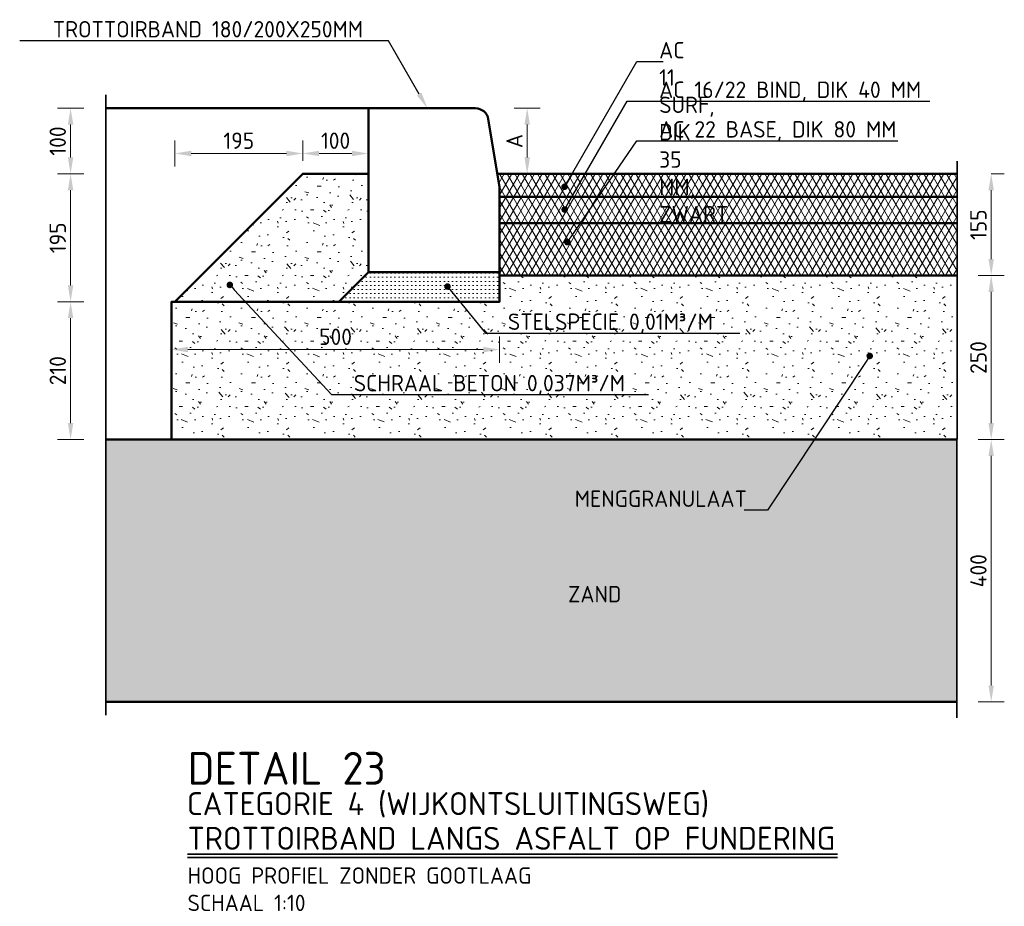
# Model space of a CAD drawing. Header units: metres. Extents: x 92403 to 95147, y 464428 to 465602.
# Tile 239 of 256: x 92597.11 to 92598.61, y 465106.89 to 465108.24. Entities that reach past the tile are written whole.
import ezdxf
from ezdxf import colors
from ezdxf.entities.mleader import LeaderData, LeaderLine
from ezdxf.math import Vec2, Vec3

# ---------------------------------------------------------------- set-up
doc = ezdxf.new("R2010")
doc.units = ezdxf.units.M
doc.linetypes.add('AL-PROJECT', pattern=[18, 12, -3, 0, -3])
doc.layers.get('0').update_dxf_attribs({"linetype": 'CONTINUOUS'})
doc.layers.get('Defpoints').update_dxf_attribs({"linetype": 'CONTINUOUS'})
for name, color, linetype, lineweight in [('N-WE-GW-GROND_ZAND_CUNETZAND-AD-10', 7, 'CONTINUOUS', 18), ('N-WE-GW-GROND_ZAND_CUNETZAND-WERK-T25', 7, 'CONTINUOUS', 25), ('N-WE-VH-KANTOPSLUITING_TROTTOIRBAND-T25', 7, 'CONTINUOUS', 25), ('N-WE-VH-KANTOPSLUITING_TROTTOIRBAND_130 150-GD', 210, 'CONTINUOUS', 50), ('N-WE-VH-VERHARDING_ASFALT-AD-10', 252, 'CONTINUOUS', 18), ('N-WE-VH-VERHARDING_ASFALT-GD', 252, 'CONTINUOUS', 50), ('N-WE-VH-VERHARDING_ASFALT-T25', 7, 'CONTINUOUS', 25), ('N-WE-VH-VERHARDING_BETON-AD-10', 252, 'CONTINUOUS', 18), ('N-WE-VH-VERHARDING_BETON_SCHRAAL-GD', 252, 'CONTINUOUS', 50), ('N-WE-VH-VERHARDING_BETON_SCHRAAL-T25', 7, 'CONTINUOUS', 25), ('N-WE-VH-VERHARDING_FUNDERING-AD-10', 252, 'CONTINUOUS', 18), ('N-WE-VH-VERHARDING_TEGEL-GD', 252, 'CONTINUOUS', 50), ('X-XX-AL-PROJECTGRENS-G', 7, 'AL-PROJECT', 35), ('X-XX-AL-TEKENBLAD_TITELBLOK-T25', 7, 'CONTINUOUS', 25), ('X-XX-AL-TEKENBLAD_TITELBLOK-T35', 50, 'CONTINUOUS', 35), ('X-XX-AL-TEKENBLAD_TITELBLOK-T50', 130, 'CONTINUOUS', 50), ('X-XX-AL-VERWIJZING_DETAIL-M', 7, 'CONTINUOUS', 18)]:
    doc.layers.add(name, color=color, linetype=linetype, lineweight=lineweight)
doc.styles.add('NLCS-ISO-ANNOTATIVE-T25', font='NLCS-ISO.ttf', dxfattribs={"height": 2.5})
doc.styles.add('NLCS-ISO-M10-T25', font='NLCS-ISO.ttf', dxfattribs={"height": 0.025})
doc.styles.add('NLCS-ISO-M10-T35', font='NLCS-ISO.ttf', dxfattribs={"height": 0.035})
doc.styles.add('NLCS-ISO-M10-T50', font='NLCS-ISO.ttf', dxfattribs={"height": 0.05})
doc.dimstyles.new('NLCS-ANNOTATIVE-T25-PIJL_L2_H1', dxfattribs={"dimtxt": 2.5, "dimasz": 2.5, "dimexe": 2, "dimexo": 2, "dimgap": 0.7, "dimtad": 1, "dimzin": 0, "dimdsep": 46, "dimtxsty": 'NLCS-ISO-ANNOTATIVE-T25', "dimcen": 2.5, "dimdle": 2, "dimclrd": 256, "dimclre": 256, "dimclrt": 7, "dimadec": 1, "dimazin": 0, "dimtfac": 1, "dimtdec": 3, "dimtofl": 0, "dimtmove": 1, "dimatfit": 0, "dimfxl": 2, "dimfxlon": 1, "dimtfillclr": 256, "dimtolj": 1, "dimtzin": 0, "dimlwd": -1, "dimlwe": -1, "dimarcsym": 0})
doc.dimstyles.new('NLCS-M10-T25-PIJL_L2_H1', dxfattribs={"dimscale": 0.01, "dimtxt": 2.5, "dimasz": 2.5, "dimexe": 2, "dimexo": 2, "dimgap": 0.7, "dimtad": 1, "dimzin": 0, "dimdsep": 46, "dimtxsty": 'NLCS-ISO-M10-T25', "dimcen": 2.5, "dimdle": 2, "dimclrd": 256, "dimclre": 256, "dimclrt": 7, "dimadec": 1, "dimazin": 0, "dimtfac": 1, "dimtdec": 3, "dimtofl": 0, "dimtmove": 1, "dimatfit": 0, "dimfxl": 2, "dimfxlon": 1, "dimtfillclr": 256, "dimtolj": 1, "dimtzin": 0, "dimlwd": -1, "dimlwe": -1, "dimarcsym": 0})
pattern_1 = [(60, (92580.33699, 465107.503205), (-0.008660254, 0.005), []), (120, (92580.33699, 465107.503205), (-0.008660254, -0.005), [])]
pattern_2 = [(0, (2985.47447, 6084.63457), (0, 0.1), [0, -0.1]), (0, (2985.47547, 6084.59957), (0, 0.1), [0, -0.1]), (0, (2985.47847, 6084.65357), (0, 0.1), [0, -0.1]), (338.1986, (2985.426468, 6084.622571), (0.3000000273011, -0.0999999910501), [0.0107703, -0.5277462]), (216.8699, (2985.436468, 6084.618571), (0.29999999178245, 0.2000000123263), [0.005, -0.495]), (130.6013, (2985.432468, 6084.615571), (0.5000000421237, -0.59999990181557), [0.0092195, -0.9127349]), (206.5651, (2985.39947, 6084.60357), (-0.099999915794, -0.1000001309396), [0.0022361, -0.2213707]), (326.3099, (2985.397468, 6084.60257), (0.1999999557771, -0.1000001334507), [0.0036056, -0.3569496]), (108.4349, (2985.40047, 6084.60057), (-0.0999998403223, 0.2000000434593), [0.0031623, -0.3130655]), (225, (2985.46347, 6084.59357), (-2e-17, -0.100000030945), [0.0042426, -0.1371787]), (0, (2985.46047, 6084.59057), (0.1, 0.1), [0.006, -0.094]), (135, (2985.46647, 6084.59057), (-0.100000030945, 9e-18), [0.0042426, -0.1371787]), (251.5651, (2985.45147, 6084.65757), (0.0999998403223, 0.2000000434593), [0.0031623, -0.3130655]), (0, (2985.45047, 6084.65457), (0.1, 0.1), [0.005, -0.095]), (143.1301, (2985.455468, 6084.654571), (-0.29999999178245, 0.2000000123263), [0.005, -0.495]), (213.6901, (2985.398468, 6084.65857), (0.1999999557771, 0.1000001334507), [0.0036056, -0.3569496]), (341.5651, (2985.39547, 6084.65657), (-0.2000000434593, 0.0999998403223), [0.0063246, -0.3099032]), (126.8699, (2985.401468, 6084.654571), (0.2000000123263, -0.29999999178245), [0.005, -0.495]), (0, (2985.42747, 6084.65457), (0, 0.1), [0, -0.1]), (0, (2985.40047, 6084.62857), (0, 0.1), [0, -0.1]), (0, (2985.42847, 6084.59157), (0, 0.1), [0, -0.1]), (0, (2985.45547, 6084.62257), (0, 0.1), [0, -0.1]), (0, (2985.42647, 6084.63957), (0, 0.1), [0, -0.1]), (0, (2985.40447, 6084.64257), (0, 0.1), [0, -0.1]), (0, (2985.41347, 6084.63657), (0, 0.1), [0, -0.1]), (0, (2985.40947, 6084.61257), (0, 0.1), [0, -0.1]), (0, (2985.38547, 6084.61657), (0, 0.1), [0, -0.1]), (0, (2985.38647, 6084.63957), (0, 0.1), [0, -0.1]), (0, (2985.38347, 6084.66157), (0, 0.1), [0, -0.1]), (0, (2985.41447, 6084.66557), (0, 0.1), [0, -0.1]), (0, (2985.43647, 6084.66957), (0, 0.1), [0, -0.1]), (0, (2985.47147, 6084.66557), (0, 0.1), [0, -0.1]), (0, (2985.44747, 6084.63457), (0, 0.1), [0, -0.1]), (0, (2985.43747, 6084.65257), (0, 0.1), [0, -0.1]), (0, (2985.44547, 6084.60457), (0, 0.1), [0, -0.1]), (0, (2985.41547, 6084.59957), (0, 0.1), [0, -0.1]), (0, (2985.44547, 6084.57757), (0, 0.1), [0, -0.1]), (0, (2985.41247, 6084.58357), (0, 0.1), [0, -0.1]), (0, (2985.38047, 6084.58057), (0, 0.1), [0, -0.1]), (0, (2985.39247, 6084.57557), (0, 0.1), [0, -0.1]), (0, (2985.39347, 6084.58957), (0, 0.1), [0, -0.1]), (0, (2985.46047, 6084.57357), (0, 0.1), [0, -0.1]), (0, (2985.47247, 6084.61457), (0, 0.1), [0, -0.1]), (0, (2985.46747, 6084.64457), (0, 0.1), [0, -0.1]), (0, (2985.42147, 6084.57257), (0, 0.1), [0, -0.1])]

# ---------------------------------------------------------------- blocks, each defined once
blk = doc.blocks.new('*D752')
at = {"layer": 'Defpoints', "color": 0, "transparency": 16777216}
for p in [(92598.588, 465108.0095), (92598.588, 465108.0095), (92598.588, 465107.8545)]:
    blk.add_point(p, dxfattribs=at)
at = {"layer": 'X-XX-AL-VERWIJZING_DETAIL-M', "transparency": 16777216}
for p, q in [((92598.588, 465108.0095), (92598.608, 465108.0095)), ((92598.588, 465107.8795), (92598.588, 465107.9845)), ((92598.588, 465107.8545), (92598.608, 465107.8545))]:
    blk.add_line(p, q, dxfattribs=at)
for points in [[(92598.5838, 465107.9845), (92598.5921, 465107.9845), (92598.588, 465108.0095)], [(92598.5838, 465107.8795), (92598.5921, 465107.8795), (92598.588, 465107.8545)]]:
    blk.add_solid(points, dxfattribs=at)
at = {"layer": 'X-XX-AL-VERWIJZING_DETAIL-M', "color": 7, "transparency": 16777216, "insert": (92598.5685, 465107.932), "char_height": 0.025, "attachment_point": 5, "rotation": 90, "style": 'NLCS-ISO-ANNOTATIVE-T25'}
blk.add_mtext('\\A1;155', dxfattribs=at)
blk = doc.blocks.new('*D753')
at = {"layer": 'Defpoints', "color": 0, "transparency": 16777216}
for p in [(92597.7938, 465108.1095), (92597.8808, 465108.1095), (92597.8353, 465108.0095)]:
    blk.add_point(p, dxfattribs=at)
at = {"layer": 'X-XX-AL-VERWIJZING_DETAIL-M', "transparency": 16777216}
for p, q in [((92597.8608, 465108.1095), (92597.9008, 465108.1095)), ((92597.8808, 465108.0345), (92597.8808, 465108.0845)), ((92597.8608, 465108.0095), (92597.9008, 465108.0095))]:
    blk.add_line(p, q, dxfattribs=at)
for points in [[(92597.8766, 465108.0845), (92597.885, 465108.0845), (92597.8808, 465108.1095)], [(92597.8766, 465108.0345), (92597.885, 465108.0345), (92597.8808, 465108.0095)]]:
    blk.add_solid(points, dxfattribs=at)
at = {"layer": 'X-XX-AL-VERWIJZING_DETAIL-M', "color": 7, "transparency": 16777216, "insert": (92597.8613, 465108.0595), "char_height": 0.025, "attachment_point": 5, "rotation": 90, "style": 'NLCS-ISO-M10-T25'}
blk.add_mtext('\\A1;A', dxfattribs=at)
blk = doc.blocks.new('*D754')
at = {"layer": 'Defpoints', "color": 0, "transparency": 16777216}
for p in [(92597.5387, 465108.0405), (92597.5387, 465108.0095), (92597.6387, 465108.0095)]:
    blk.add_point(p, dxfattribs=at)
at = {"layer": 'X-XX-AL-VERWIJZING_DETAIL-M', "transparency": 16777216}
for p, q in [((92597.5387, 465108.0295), (92597.5387, 465108.0605)), ((92597.6387, 465108.0295), (92597.6387, 465108.0605)), ((92597.6137, 465108.0405), (92597.5637, 465108.0405))]:
    blk.add_line(p, q, dxfattribs=at)
for points in [[(92597.5637, 465108.0447), (92597.5637, 465108.0364), (92597.5387, 465108.0405)], [(92597.6137, 465108.0447), (92597.6137, 465108.0364), (92597.6387, 465108.0405)]]:
    blk.add_solid(points, dxfattribs=at)
at = {"layer": 'X-XX-AL-VERWIJZING_DETAIL-M', "color": 7, "transparency": 16777216, "insert": (92597.5887, 465108.06), "char_height": 0.025, "attachment_point": 5, "style": 'NLCS-ISO-M10-T25'}
blk.add_mtext('\\A1;100', dxfattribs=at)
blk = doc.blocks.new('_Dot')
at = {"color": 0, "linetype": 'ByBlock', "lineweight": -2}
blk.add_line((-0.5, 0), (-1, 0), dxfattribs=at)
at = {"color": 0, "linetype": 'ByBlock', "const_width": 0.5}
blk.add_lwpolyline([(-0.25, 0, 1), (0.25, 0, 1)], format="xyb", close=True, dxfattribs=at)
blk = doc.blocks.new('*D475')
at = {"layer": 'Defpoints', "color": 0, "transparency": 16777216}
for p in [(92598.536, 465107.8545), (92598.536, 465107.6045), (92598.588, 465107.6045)]:
    blk.add_point(p, dxfattribs=at)
at = {"layer": 'X-XX-AL-VERWIJZING_DETAIL-M', "transparency": 16777216}
for p, q in [((92598.568, 465107.8545), (92598.608, 465107.8545)), ((92598.588, 465107.8295), (92598.588, 465107.6295)), ((92598.568, 465107.6045), (92598.608, 465107.6045))]:
    blk.add_line(p, q, dxfattribs=at)
for points in [[(92598.5838, 465107.8295), (92598.5921, 465107.8295), (92598.588, 465107.8545)], [(92598.5838, 465107.6295), (92598.5921, 465107.6295), (92598.588, 465107.6045)]]:
    blk.add_solid(points, dxfattribs=at)
at = {"layer": 'X-XX-AL-VERWIJZING_DETAIL-M', "color": 7, "transparency": 16777216, "insert": (92598.5685, 465107.7295), "char_height": 0.025, "attachment_point": 5, "rotation": 90, "style": 'NLCS-ISO-M10-T25'}
blk.add_mtext('\\A1;250', dxfattribs=at)
blk = doc.blocks.new('*D755')
at = {"layer": 'Defpoints', "color": 0, "transparency": 16777216}
for p in [(92597.3437, 465108.0405), (92597.5387, 465108.0405), (92597.3437, 465107.8145)]:
    blk.add_point(p, dxfattribs=at)
at = {"layer": 'X-XX-AL-VERWIJZING_DETAIL-M', "transparency": 16777216}
for p, q in [((92597.3437, 465108.0205), (92597.3437, 465108.0605)), ((92597.5387, 465108.0405), (92597.5387, 465108.0605)), ((92597.5137, 465108.0405), (92597.3687, 465108.0405))]:
    blk.add_line(p, q, dxfattribs=at)
for points in [[(92597.3687, 465108.0447), (92597.3687, 465108.0364), (92597.3437, 465108.0405)], [(92597.5137, 465108.0447), (92597.5137, 465108.0364), (92597.5387, 465108.0405)]]:
    blk.add_solid(points, dxfattribs=at)
at = {"layer": 'X-XX-AL-VERWIJZING_DETAIL-M', "color": 7, "transparency": 16777216, "insert": (92597.4412, 465108.06), "char_height": 0.025, "attachment_point": 5, "style": 'NLCS-ISO-M10-T25'}
blk.add_mtext('\\A1;195', dxfattribs=at)
blk = doc.blocks.new('*D476')
at = {"layer": 'Defpoints', "color": 0, "transparency": 16777216}
for p in [(92598.536, 465107.6045), (92598.5354, 465107.2045), (92598.588, 465107.2045)]:
    blk.add_point(p, dxfattribs=at)
at = {"layer": 'X-XX-AL-VERWIJZING_DETAIL-M', "transparency": 16777216}
for p, q in [((92598.568, 465107.6045), (92598.608, 465107.6045)), ((92598.588, 465107.5795), (92598.588, 465107.2295)), ((92598.568, 465107.2045), (92598.608, 465107.2045))]:
    blk.add_line(p, q, dxfattribs=at)
for points in [[(92598.5838, 465107.5795), (92598.5921, 465107.5795), (92598.588, 465107.6045)], [(92598.5838, 465107.2295), (92598.5921, 465107.2295), (92598.588, 465107.2045)]]:
    blk.add_solid(points, dxfattribs=at)
at = {"layer": 'X-XX-AL-VERWIJZING_DETAIL-M', "color": 7, "transparency": 16777216, "insert": (92598.5685, 465107.4045), "char_height": 0.025, "attachment_point": 5, "rotation": 90, "style": 'NLCS-ISO-M10-T25'}
blk.add_mtext('\\A1;400', dxfattribs=at)
blk = doc.blocks.new('*D741')
at = {"layer": 'Defpoints', "color": 0, "transparency": 16777216}
for p in [(92597.8387, 465107.8395), (92597.3387, 465107.8145), (92597.3387, 465107.7416)]:
    blk.add_point(p, dxfattribs=at)
at = {"layer": 'X-XX-AL-VERWIJZING_DETAIL-M', "transparency": 16777216}
for p, q in [((92597.3387, 465107.7616), (92597.3387, 465107.7216)), ((92597.8387, 465107.7616), (92597.8387, 465107.7216)), ((92597.8137, 465107.7416), (92597.3637, 465107.7416))]:
    blk.add_line(p, q, dxfattribs=at)
for points in [[(92597.3637, 465107.7458), (92597.3637, 465107.7375), (92597.3387, 465107.7416)], [(92597.8137, 465107.7458), (92597.8137, 465107.7375), (92597.8387, 465107.7416)]]:
    blk.add_solid(points, dxfattribs=at)
at = {"layer": 'X-XX-AL-VERWIJZING_DETAIL-M', "color": 7, "transparency": 16777216, "insert": (92597.5887, 465107.7611), "char_height": 0.025, "attachment_point": 5, "style": 'NLCS-ISO-M10-T25'}
blk.add_mtext('\\A1;500', dxfattribs=at)
blk = doc.blocks.new('*D700')
at = {"layer": 'Defpoints', "color": 0, "transparency": 16777216}
for p in [(92597.3387, 465107.8145), (92597.1848, 465107.6045), (92597.3387, 465107.6045)]:
    blk.add_point(p, dxfattribs=at)
at = {"layer": 'X-XX-AL-VERWIJZING_DETAIL-M', "transparency": 16777216}
for p, q in [((92597.2048, 465107.8145), (92597.1648, 465107.8145)), ((92597.1848, 465107.7895), (92597.1848, 465107.6295)), ((92597.2048, 465107.6045), (92597.1648, 465107.6045))]:
    blk.add_line(p, q, dxfattribs=at)
for points in [[(92597.1807, 465107.7895), (92597.189, 465107.7895), (92597.1848, 465107.8145)], [(92597.1807, 465107.6295), (92597.189, 465107.6295), (92597.1848, 465107.6045)]]:
    blk.add_solid(points, dxfattribs=at)
at = {"layer": 'X-XX-AL-VERWIJZING_DETAIL-M', "color": 7, "transparency": 16777216, "insert": (92597.1653, 465107.7095), "char_height": 0.025, "attachment_point": 5, "rotation": 90, "style": 'NLCS-ISO-M10-T25'}
blk.add_mtext('\\A1;210', dxfattribs=at)
blk = doc.blocks.new('*D701')
at = {"layer": 'Defpoints', "color": 0, "transparency": 16777216}
for p in [(92597.5387, 465108.0095), (92597.1848, 465107.8145), (92597.3387, 465107.8145)]:
    blk.add_point(p, dxfattribs=at)
at = {"layer": 'X-XX-AL-VERWIJZING_DETAIL-M', "transparency": 16777216}
for p, q in [((92597.2048, 465108.0095), (92597.1648, 465108.0095)), ((92597.1848, 465107.9845), (92597.1848, 465107.8395)), ((92597.2048, 465107.8145), (92597.1648, 465107.8145))]:
    blk.add_line(p, q, dxfattribs=at)
for points in [[(92597.1807, 465107.9845), (92597.189, 465107.9845), (92597.1848, 465108.0095)], [(92597.1807, 465107.8395), (92597.189, 465107.8395), (92597.1848, 465107.8145)]]:
    blk.add_solid(points, dxfattribs=at)
at = {"layer": 'X-XX-AL-VERWIJZING_DETAIL-M', "color": 7, "transparency": 16777216, "insert": (92597.1653, 465107.912), "char_height": 0.025, "attachment_point": 5, "rotation": 90, "style": 'NLCS-ISO-M10-T25'}
blk.add_mtext('\\A1;195', dxfattribs=at)
blk = doc.blocks.new('*D702')
at = {"layer": 'Defpoints', "color": 0, "transparency": 16777216}
for p in [(92597.6387, 465108.1095), (92597.1848, 465108.0095), (92597.5387, 465108.0095)]:
    blk.add_point(p, dxfattribs=at)
at = {"layer": 'X-XX-AL-VERWIJZING_DETAIL-M', "transparency": 16777216}
for p, q in [((92597.2048, 465108.1095), (92597.1648, 465108.1095)), ((92597.1848, 465108.0845), (92597.1848, 465108.0345)), ((92597.2048, 465108.0095), (92597.1648, 465108.0095))]:
    blk.add_line(p, q, dxfattribs=at)
for points in [[(92597.1807, 465108.0845), (92597.189, 465108.0845), (92597.1848, 465108.1095)], [(92597.1807, 465108.0345), (92597.189, 465108.0345), (92597.1848, 465108.0095)]]:
    blk.add_solid(points, dxfattribs=at)
at = {"layer": 'X-XX-AL-VERWIJZING_DETAIL-M', "color": 7, "transparency": 16777216, "insert": (92597.1653, 465108.0595), "char_height": 0.025, "attachment_point": 5, "rotation": 90, "style": 'NLCS-ISO-M10-T25'}
blk.add_mtext('\\A1;100', dxfattribs=at)

msp = doc.modelspace()

# ---------------------------------------------------------------- hatches: boundary and pattern name
at = {"layer": 'N-WE-GW-GROND_ZAND_CUNETZAND-AD-10'}
h = msp.add_hatch(dxfattribs=at)
h.set_pattern_fill('AGW-GROND_ZAND_CUNETZAND', color=256, scale=0.01, pattern_type=2)
h.set_pattern_definition([(0, (2985.3794685, 6084.520571), (0.00625, 0.00625), [0, -0.0125])])
h.paths.add_polyline_path([(92597.238651, 465107.604534), (92597.238652, 465107.204534), (92598.536209, 465107.204534), (92598.535809, 465107.604534), (92598.063586, 465107.604534), (92598.063586, 465107.604533)])
at = {"layer": 'N-WE-VH-VERHARDING_ASFALT-AD-10'}
h = msp.add_hatch(dxfattribs=at)
h.set_pattern_fill('AVH-ASFALT', color=256, scale=0.01, pattern_type=2)
h.set_pattern_definition(pattern_1)
h.paths.add_polyline_path([(92598.536152, 465108.009534), (92597.835318, 465108.009534), (92597.838652, 465107.989534), (92597.838652, 465107.974534), (92598.536125, 465107.974534)])
h = msp.add_hatch(dxfattribs=at)
h.set_pattern_fill('AVH-ASFALT', color=256, scale=0.01, pattern_type=2)
h.set_pattern_definition(pattern_1)
h.paths.add_polyline_path([(92598.536125, 465107.974534), (92597.837818, 465107.974534), (92597.838652, 465107.969534), (92597.838652, 465107.934534), (92598.536094, 465107.934534)])
h = msp.add_hatch(dxfattribs=at)
h.set_pattern_fill('AVH-ASFALT', color=256, scale=0.01, pattern_type=2)
h.set_pattern_definition(pattern_1)
h.paths.add_polyline_path([(92597.838652, 465107.934534), (92597.838652, 465107.854534), (92598.536032, 465107.854534), (92598.536094, 465107.934534)])
at = {"layer": 'N-WE-VH-VERHARDING_BETON-AD-10'}
h = msp.add_hatch(dxfattribs=at)
h.set_pattern_fill('AVH-BETON_SCHRAAL', color=256, scale=0.01, pattern_type=2)
h.set_pattern_definition(pattern_2)
h.paths.add_polyline_path([(92597.343652, 465107.814534), (92597.593652, 465107.814534), (92597.638652, 465107.859534), (92597.638652, 465108.009534), (92597.538652, 465108.009534)])
at = {"layer": 'N-WE-VH-VERHARDING_FUNDERING-AD-10'}
h = msp.add_hatch(dxfattribs=at)
h.set_pattern_fill('AVH-FUNDERING_ZANDCEMENTSTAB', color=256, scale=0.01, pattern_type=2)
h.set_pattern_definition([(0, (2985.3794685, 6084.570571), (0.03125, 0.00625), [0, -0.00625])])
h.paths.add_polyline_path([(92597.688651, 465107.859534), (92597.638651, 465107.859534), (92597.593652, 465107.814534), (92597.838652, 465107.814534), (92597.838652, 465107.859534), (92597.788652, 465107.859534), (92597.651566, 465107.859534)])
h.paths.add_polyline_path([(92597.788652, 465107.859534), (92597.638651, 465107.859534), (92597.688651, 465107.859534), (92597.651566, 465107.859534)], flags=16)
h = msp.add_hatch(dxfattribs=at)
h.set_pattern_fill('AVH-FUNDERING_GRANULAAT', color=256, scale=0.01, pattern_type=2)
h.set_pattern_definition(pattern_2)
h.paths.add_polyline_path([(92598.536032, 465107.854534), (92597.863652, 465107.854534), (92597.838652, 465107.854534), (92597.838652, 465107.814534), (92597.338651, 465107.814533), (92597.338651, 465107.604534), (92598.535878, 465107.604534)])

# ---------------------------------------------------------------- linework, layer by layer
at = {"layer": 'N-WE-VH-KANTOPSLUITING_TROTTOIRBAND_130 150-GD', "flags": 128}
msp.add_lwpolyline([(92597.821437, 465108.092822), (92597.838652, 465107.989534), (92597.838652, 465107.859534), (92597.638652, 465107.859534), (92597.638652, 465108.109534), (92597.801709, 465108.109534, -0.36662936)], format="xyb", close=True, dxfattribs=at)
at = {"layer": 'N-WE-VH-VERHARDING_ASFALT-GD'}
for points in [[(92598.536152, 465108.009534), (92597.835318, 465108.009534)], [(92598.536125, 465107.974534), (92597.838652, 465107.974534)], [(92598.536094, 465107.934534), (92597.838652, 465107.934534)], [(92598.536032, 465107.854534), (92597.838652, 465107.854534)], [(92598.536209, 465107.204534), (92597.238651, 465107.204534)]]:
    msp.add_lwpolyline(points, dxfattribs=at)
at = {"layer": 'N-WE-VH-VERHARDING_BETON_SCHRAAL-GD'}
msp.add_lwpolyline([(92597.638652, 465108.009534), (92597.538652, 465108.009534), (92597.343652, 465107.814534), (92597.593652, 465107.814534), (92597.638652, 465107.859534), (92597.638652, 465107.999534)], close=True, dxfattribs=at)
for points in [[(92597.593652, 465107.814534), (92597.838652, 465107.814534), (92597.838652, 465107.859534), (92597.638652, 465107.859534), (92597.593652, 465107.814534)], [(92597.338651, 465107.604534), (92597.338651, 465107.814533), (92597.343652, 465107.814534)], [(92597.238651, 465107.604534), (92598.063586, 465107.604534), (92598.535878, 465107.604534)]]:
    msp.add_lwpolyline(points, dxfattribs=at)
at = {"layer": 'N-WE-VH-VERHARDING_FUNDERING-AD-10', "flags": 128}
msp.add_lwpolyline([(92597.338651, 465107.814533), (92597.338651, 465107.814533)], dxfattribs=at)
at = {"layer": 'N-WE-VH-VERHARDING_TEGEL-GD', "flags": 128}
msp.add_lwpolyline([(92597.238651, 465108.109534), (92597.638652, 465108.109534)], dxfattribs=at)
at = {"layer": 'X-XX-AL-PROJECTGRENS-G'}
for p, q in [((92597.238651, 465108.129746), (92597.238651, 465107.184534)), ((92598.53617, 465108.02896), (92598.535554, 465107.180108))]:
    msp.add_line(p, q, dxfattribs=at)
at = {"layer": 'X-XX-AL-TEKENBLAD_TITELBLOK-T35'}
for p, q in [((92597.363122, 465106.972276), (92598.353635, 465106.972276)), ((92597.363122, 465106.967276), (92598.353635, 465106.967276))]:
    msp.add_line(p, q, dxfattribs=at)

# ---------------------------------------------------------------- texts
at = {"layer": 'N-WE-GW-GROND_ZAND_CUNETZAND-WERK-T25', "insert": (92597.943033, 465107.356251), "char_height": 0.025, "width": 407.03643035, "attachment_point": 7, "style": 'NLCS-ISO-ANNOTATIVE-T25'}
msp.add_mtext('ZAND', dxfattribs=at)
at = {"layer": 'X-XX-AL-TEKENBLAD_TITELBLOK-T25', "insert": (92597.363122, 465106.885625), "char_height": 0.025, "attachment_point": 7, "style": 'NLCS-ISO-M10-T25'}
msp.add_mtext('HOOG PROFIEL ZONDER GOOTLAAG\\PSCHAAL 1:10', dxfattribs=at)
at = {"layer": 'X-XX-AL-TEKENBLAD_TITELBLOK-T35', "char_height": 0.035, "width": 1.298086, "attachment_point": 7, "style": 'NLCS-ISO-M10-T35'}
for s, insert in [('CATEGORIE 4 (WIJKONTSLUITINGSWEG)', (92597.362255, 465107.02851)), ('TROTTOIRBAND LANGS ASFALT OP FUNDERING', (92597.363122, 465106.979051))]:
    msp.add_mtext(s, dxfattribs=dict(at, insert=insert))
at = {"layer": 'X-XX-AL-TEKENBLAD_TITELBLOK-T50', "insert": (92597.363122, 465107.07822), "char_height": 0.05, "width": 1.298086, "attachment_point": 7, "style": 'NLCS-ISO-M10-T50'}
msp.add_mtext('\\pxt6;DETAIL 23', dxfattribs=at)

# ---------------------------------------------------------------- dimensions: what is measured, and where the dimension line sits
at = {"layer": 'X-XX-AL-VERWIJZING_DETAIL-M'}
for base, p1, p2, dimstyle, picture, middle in [((92597.184845, 465108.009534), (92597.638652, 465108.109534), (92597.538652, 465108.009534), 'NLCS-M10-T25-PIJL_L2_H1', '*D702', (92597.165345, 465108.059534)), ((92597.184845, 465107.814533), (92597.538652, 465108.009534), (92597.338651, 465107.814533), 'NLCS-M10-T25-PIJL_L2_H1', '*D701', (92597.165345, 465107.912033)), ((92598.58797, 465108.009534), (92598.58797, 465107.854534), (92598.58797, 465108.009534), 'NLCS-ANNOTATIVE-T25-PIJL_L2_H1', '*D752', (92598.56847, 465107.932034)), ((92598.58797, 465107.604534), (92598.536032, 465107.854534), (92598.536032, 465107.604534), 'NLCS-M10-T25-PIJL_L2_H1', '*D475', (92598.56847, 465107.729534)), ((92597.184845, 465107.604534), (92597.338651, 465107.814533), (92597.338651, 465107.604534), 'NLCS-M10-T25-PIJL_L2_H1', '*D700', (92597.165345, 465107.709533)), ((92598.58797, 465107.204534), (92598.536032, 465107.604534), (92598.535423, 465107.204534), 'NLCS-M10-T25-PIJL_L2_H1', '*D476', (92598.56847, 465107.404534))]:
    dim = msp.add_linear_dim(base=base, p1=p1, p2=p2, angle=90, dimstyle=dimstyle, override={"dimdec": 0, "dimlfac": 1000}, dxfattribs=at)
    dim.commit()
    dim.dimension.update_dxf_attribs({"geometry": picture, "text_midpoint": middle})
dim = msp.add_linear_dim(base=(92597.880802, 465108.109534), p1=(92597.835318, 465108.009534), p2=(92597.793809, 465108.109534), angle=90, text='A', dimstyle='NLCS-M10-T25-PIJL_L2_H1', override={"dimdec": 0, "dimlfac": 1000}, dxfattribs=at)
dim.commit()
dim.dimension.update_dxf_attribs({"geometry": '*D753', "text_midpoint": (92597.861302, 465108.059534)})
for base, p1, p2, picture, middle in [((92597.343652, 465108.040521), (92597.538652, 465108.040521), (92597.343652, 465107.814534), '*D755', (92597.441152, 465108.060021)), ((92597.538652, 465108.040521), (92597.638652, 465108.009534), (92597.538652, 465108.009534), '*D754', (92597.588652, 465108.060021)), ((92597.338651, 465107.741639), (92597.838652, 465107.839534), (92597.338651, 465107.814533), '*D741', (92597.588652, 465107.761139))]:
    dim = msp.add_linear_dim(base=base, p1=p1, p2=p2, dimstyle='NLCS-M10-T25-PIJL_L2_H1', override={"dimdec": 0, "dimlfac": 1000}, dxfattribs=at)
    dim.commit()
    dim.dimension.update_dxf_attribs({"geometry": picture, "text_midpoint": middle})

# ---------------------------------------------------------------- leaders
at = {"layer": 'N-WE-VH-KANTOPSLUITING_TROTTOIRBAND-T25'}
ml = msp.add_multileader_mtext('Standard', dxfattribs=at)
ml.set_content('TROTTOIRBAND 180/200X250MM', color=7, style='NLCS-ISO-M10-T25')
ml.set_leader_properties(color=256, lineweight=-1)
ml.build(insert=Vec2(0, 0))
ml.multileader.update_dxf_attribs({"text_left_attachment_type": 5, "text_right_attachment_type": 5, "dogleg_length": 0.025, "arrow_head_size": 0.025, "scale": 0.01})
ctx = ml.context
ctx.base_point, ctx.scale, ctx.char_height, ctx.arrow_head_size, ctx.landing_gap_size, ctx.plane_origin = Vec3(92597.148774, 465108.21238), 0.01, 0.025, 0.025, 0.009, Vec3(92597.728652, 465108.109534)
ctx.left_attachment, ctx.right_attachment = 5, 5
notes = []
notes.append((ctx, [(0, (1, 1, 0), (92597.669274, 465108.21238), (-1, 0), 0.025, [(0, [(92597.728652, 465108.109534)], 0, [])])]))
ctx.mtext.insert, ctx.mtext.flow_direction = Vec3(92597.157774, 465108.24238), 5
at = {"layer": 'N-WE-VH-VERHARDING_ASFALT-T25'}
ml = msp.add_multileader_mtext('Standard', dxfattribs=at)
ml.set_content('\\A1;AC 11 SURF, DIK 35 MM, ZWART', color=7, style='NLCS-ISO-M10-T25')
ml.set_leader_properties(color=256, lineweight=-1)
ml.set_arrow_properties(name='DOT')
ml.build(insert=Vec2(0, 0))
ml.multileader.update_dxf_attribs({"text_left_attachment_type": 5, "text_right_attachment_type": 5, "dogleg_length": 0.025, "arrow_head_size": 0.01, "scale": 0.01})
ctx = ml.context
ctx.base_point, ctx.scale, ctx.char_height, ctx.arrow_head_size, ctx.landing_gap_size, ctx.plane_origin = Vec3(92598.072921, 465108.180541), 0.01, 0.025, 0.01, 0.009, Vec3(92597.937849, 465107.98989)
ctx.left_attachment, ctx.right_attachment = 5, 5
notes.append((ctx, [(0, (1, 1, 0), (92598.047921, 465108.180541), (1, 0), 0.025, [(0, [(92597.937849, 465107.98989)], 0, [])])]))
ctx.mtext.insert, ctx.mtext.width, ctx.mtext.flow_direction = Vec3(92598.081921, 465108.210541), 0.58795303, 5
ml = msp.add_multileader_mtext('Standard', dxfattribs=at)
ml.set_content('\\A1;AC 16/22 BIND, DIK 40 MM', color=7, style='NLCS-ISO-M10-T25')
ml.set_leader_properties(color=256, lineweight=-1)
ml.set_arrow_properties(name='DOT')
ml.build(insert=Vec2(0, 0))
ml.multileader.update_dxf_attribs({"text_left_attachment_type": 5, "text_right_attachment_type": 5, "dogleg_length": 0.025, "arrow_head_size": 0.01, "scale": 0.01})
ctx = ml.context
ctx.base_point, ctx.scale, ctx.char_height, ctx.arrow_head_size, ctx.landing_gap_size, ctx.plane_origin = Vec3(92598.072921, 465108.120182), 0.01, 0.025, 0.01, 0.009, Vec3(92597.937849, 465107.955043)
ctx.left_attachment, ctx.right_attachment = 5, 5
notes.append((ctx, [(0, (1, 1, 0), (92598.033192, 465108.120182), (1, 0), 0.03973, [(0, [(92597.937849, 465107.955043)], 0, [])])]))
ctx.mtext.insert, ctx.mtext.flow_direction = Vec3(92598.081921, 465108.150182), 5
ml = msp.add_multileader_mtext('Standard', dxfattribs=at)
ml.set_content('AC 22 BASE, DIK 80 MM', color=7, style='NLCS-ISO-M10-T25')
ml.set_leader_properties(color=256, lineweight=-1)
ml.set_arrow_properties(name='DOT')
ml.build(insert=Vec2(0, 0))
ml.multileader.update_dxf_attribs({"text_left_attachment_type": 5, "text_right_attachment_type": 5, "dogleg_length": 2.5, "arrow_head_size": 0.01, "scale": 0.01})
ctx = ml.context
ctx.base_point, ctx.scale, ctx.char_height, ctx.arrow_head_size, ctx.landing_gap_size, ctx.plane_origin = Vec3(92598.072921, 465108.059823), 0.01, 0.025, 0.01, 0.009, Vec3(92597.937849, 465107.869172)
ctx.left_attachment, ctx.right_attachment = 5, 5
notes.append((ctx, [(0, (1, 1, 0), (92598.047921, 465108.059823), (1, 0), 0.025, [(0, [(92597.942029, 465107.905294)], 0, [])])]))
ctx.mtext.insert, ctx.mtext.flow_direction = Vec3(92598.081921, 465108.089823), 5
at = {"layer": 'N-WE-VH-VERHARDING_BETON_SCHRAAL-T25'}
ml = msp.add_multileader_mtext('Standard', dxfattribs=at)
ml.set_content('\\A1;SCHRAAL BETON 0,037M³/M', color=7, style='NLCS-ISO-M10-T25')
ml.set_leader_properties(color=256, lineweight=-1)
ml.set_arrow_properties(name='DOT')
ml.build(insert=Vec2(0, 0))
ml.multileader.update_dxf_attribs({"text_left_attachment_type": 5, "text_right_attachment_type": 5, "dogleg_length": 2.5, "arrow_head_size": 0.01, "scale": 0.01})
ctx = ml.context
ctx.base_point, ctx.scale, ctx.char_height, ctx.arrow_head_size, ctx.landing_gap_size, ctx.plane_origin = Vec3(92597.607461, 465107.672969), 0.01, 0.025, 0.01, 0.009, Vec3(92597.427533, 465107.777034)
ctx.left_attachment, ctx.right_attachment = 5, 5
notes.append((ctx, [(0, (1, 1, 0), (92597.582461, 465107.672969), (1, 0), 0.025, [(0, [(92597.427533, 465107.840168)], 0, [])])]))
ctx.mtext.insert, ctx.mtext.flow_direction = Vec3(92597.616461, 465107.702969), 5
ml = msp.add_multileader_mtext('Standard', dxfattribs=at)
ml.set_content('\\A1;STELSPECIE 0,01M³/M', color=7, style='NLCS-ISO-M10-T25')
ml.set_leader_properties(color=256, lineweight=-1)
ml.set_arrow_properties(name='DOT')
ml.build(insert=Vec2(0, 0))
ml.multileader.update_dxf_attribs({"text_left_attachment_type": 5, "text_right_attachment_type": 5, "dogleg_length": 2.5, "arrow_head_size": 0.01, "scale": 0.01})
ctx = ml.context
ctx.base_point, ctx.scale, ctx.char_height, ctx.arrow_head_size, ctx.landing_gap_size, ctx.plane_origin = Vec3(92597.842379, 465107.766611), 0.01, 0.025, 0.01, 0.009, Vec3(92597.662451, 465107.870676)
ctx.left_attachment, ctx.right_attachment = 5, 5
notes.append((ctx, [(0, (1, 1, 0), (92597.817379, 465107.766611), (1, 0), 0.025, [(0, [(92597.759333, 465107.837679)], 0, [])])]))
ctx.mtext.insert, ctx.mtext.flow_direction = Vec3(92597.851379, 465107.796611), 5
ml = msp.add_multileader_mtext('Standard', dxfattribs=at)
ml.set_content('\\A1;MENGGRANULAAT', color=7, style='NLCS-ISO-M10-T25')
ml.set_leader_properties(color=256, lineweight=-1)
ml.set_arrow_properties(name='DOT')
ml.build(insert=Vec2(0, 0))
ml.multileader.update_dxf_attribs({"text_left_attachment_type": 5, "text_right_attachment_type": 5, "dogleg_length": 2.5, "arrow_head_size": 0.01, "scale": 0.01})
ctx = ml.context
ctx.base_point, ctx.scale, ctx.char_height, ctx.arrow_head_size, ctx.landing_gap_size, ctx.plane_origin = Vec3(92597.94427, 465107.496788), 0.01, 0.025, 0.01, 0.009, Vec3(92598.342258, 465107.640232)
ctx.left_attachment, ctx.right_attachment = 5, 5
notes.append((ctx, [(1, (1, 1, 0), (92598.24727, 465107.496788), (-1, 0), 0.025, [(0, [(92598.40286, 465107.731888)], 0, [])])]))
ctx.mtext.insert, ctx.mtext.width, ctx.mtext.flow_direction = Vec3(92597.95327, 465107.526788), 0.1575, 5
for ctx, leaders in notes:
    for number, flags, end, landing, length, lines in leaders:
        leader = LeaderData()
        leader.index, (leader.has_last_leader_line, leader.has_dogleg_vector, leader.attachment_direction) = number, flags
        leader.last_leader_point, leader.dogleg_vector, leader.dogleg_length = Vec3(end), Vec3(landing), length
        for number, points, colour, breaks in lines:
            line = LeaderLine()
            line.index, line.vertices, line.color, line.breaks = number, Vec3.list(points), colors.encode_raw_color(colour), breaks
            leader.lines.append(line)
        ctx.leaders.append(leader)

doc.saveas('drawing.dxf')
